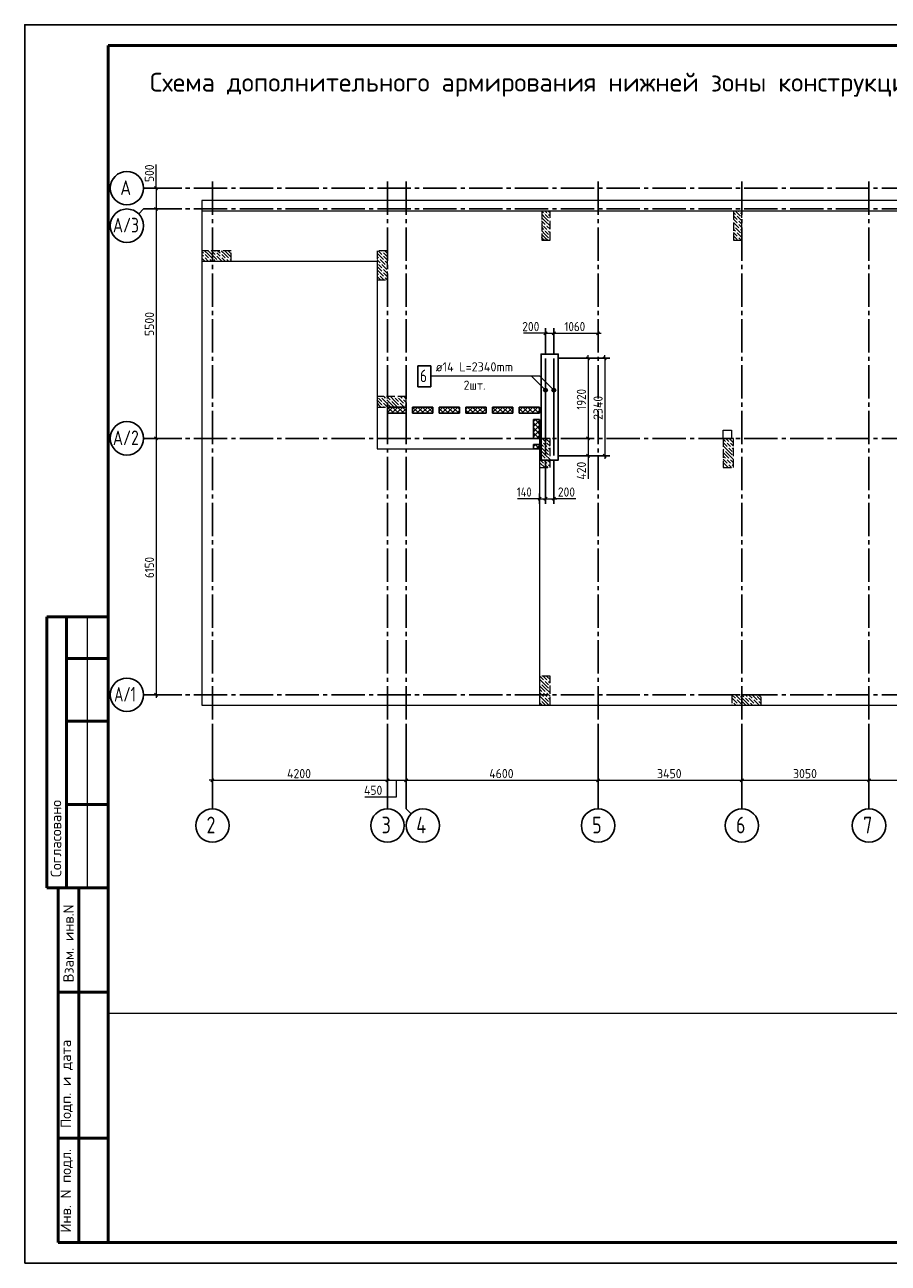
# Model space of a CAD drawing. Header units: millimetres. Extents: x 0 to 42000, y 0 to 29700.
# Tile 1 of 3: x 0 to 20711, y 0 to 29700. Entities that reach past the tile are written whole.
import ezdxf

# ---------------------------------------------------------------- set-up
doc = ezdxf.new("R2010")
doc.units = ezdxf.units.MM
doc.linetypes.add('______2', pattern=[270, 200, -70])
doc.linetypes.add('______5', pattern=[1100, 800, -100, 100, -100])
for name, color, linetype, lineweight in [('Standard', 7, 'Continuous', 25), ('ЖБ Перекрытие верхний уровень', 7, 'Continuous', 18), ('Общий01', 7, 'Continuous', 13), ('Позиционная метка номер позиции', 7, 'Continuous', 13), ('Размерная линия_ общее', 7, 'Continuous', 13), ('Текст_ общее', 7, 'Continuous', 25)]:
    doc.layers.add(name, color=color, linetype=linetype, lineweight=lineweight)
doc.layers.add('ЖБ Пилон', color=7, linetype='______2', lineweight=13, true_color=0xa0a0a0)
doc.layers.add('Оси', color=7, linetype='______5', lineweight=13, true_color=0x656565)
doc.layers.add('Утеплитель перекрытие', color=7, linetype='Continuous', true_color=0xa0a0a0)
doc.styles.add('ISOCPEUR', font='txt')

msp = doc.modelspace()

# ---------------------------------------------------------------- hatches: boundary and pattern name
at = {"layer": 'ЖБ Пилон', "linetype": 'Continuous', "lineweight": 18, "transparency": 33554687}
for points in [[(12460, 25169), (12466, 25175), (12473, 25169), (12466, 25162)], [(12540, 25169), (12546, 25175), (12553, 25169), (12546, 25162)], [(12580, 25049), (12586, 25055), (12593, 25049), (12586, 25042)], [(12580, 24969), (12586, 24975), (12593, 24969), (12586, 24962)], [(17060, 25129), (17066, 25135), (17073, 25129), (17066, 25122)], [(17100, 25009), (17106, 25015), (17113, 25009), (17106, 25002)], [(17140, 25209), (17146, 25215), (17153, 25209), (17146, 25202)], [(17180, 25089), (17186, 25095), (17193, 25089), (17186, 25082)], [(12420, 24889), (12426, 24895), (12433, 24889), (12426, 24882)], [(12460, 24769), (12466, 24775), (12473, 24769), (12466, 24762)], [(12500, 24889), (12506, 24895), (12513, 24889), (12506, 24882)], [(12540, 24769), (12546, 24775), (12553, 24769), (12546, 24762)], [(12580, 24649), (12586, 24655), (12593, 24649), (12586, 24642)], [(17020, 24849), (17026, 24855), (17033, 24849), (17026, 24842)], [(17060, 24729), (17066, 24735), (17073, 24729), (17066, 24722)], [(17100, 24929), (17106, 24935), (17113, 24929), (17106, 24922)], [(17140, 24809), (17146, 24815), (17153, 24809), (17146, 24802)], [(17180, 24689), (17186, 24695), (17193, 24689), (17186, 24682)], [(12580, 24569), (12586, 24575), (12593, 24569), (12586, 24562)], [(17100, 24609), (17106, 24615), (17113, 24609), (17106, 24602)], [(17103, 24532), (17106, 24535), (17110, 24532)], [(4300, 24209), (4306, 24215), (4313, 24209), (4306, 24202)], [(4300, 24129), (4306, 24135), (4313, 24129), (4306, 24122)], [(4420, 24089), (4426, 24095), (4433, 24089), (4426, 24082)], [(4500, 24089), (4506, 24095), (4513, 24089), (4506, 24082)], [(4580, 24249), (4586, 24255), (4593, 24249), (4586, 24242)], [(4580, 24169), (4586, 24175), (4593, 24169), (4586, 24162)], [(4700, 24209), (4706, 24215), (4713, 24209), (4706, 24202)], [(4700, 24129), (4706, 24135), (4713, 24129), (4706, 24122)], [(4820, 24089), (4826, 24095), (4833, 24089), (4826, 24082)], [(4900, 24089), (4906, 24095), (4913, 24089), (4906, 24082)], [(8500, 24089), (8506, 24095), (8513, 24089), (8506, 24082)], [(8580, 24249), (8586, 24255), (8593, 24249), (8586, 24242)], [(8580, 24169), (8586, 24175), (8593, 24169), (8586, 24162)], [(4620, 24049), (4626, 24055), (4633, 24049), (4626, 24042)], [(8460, 23969), (8466, 23975), (8473, 23969), (8466, 23962)], [(8540, 23969), (8546, 23975), (8553, 23969), (8546, 23962)], [(8580, 23849), (8586, 23855), (8593, 23849), (8586, 23842)], [(8580, 23769), (8586, 23775), (8593, 23769), (8586, 23762)], [(8620, 24049), (8626, 24055), (8633, 24049), (8626, 24042)], [(8660, 23929), (8666, 23935), (8673, 23929), (8666, 23922)], [(8500, 23689), (8506, 23695), (8513, 23689), (8506, 23682)], [(8620, 23649), (8626, 23655), (8633, 23649), (8626, 23642)], [(8460, 20769), (8466, 20775), (8473, 20769), (8466, 20762)], [(8540, 20769), (8546, 20775), (8553, 20769), (8546, 20762)], [(8580, 20649), (8586, 20655), (8593, 20649), (8586, 20642)], [(8580, 20569), (8586, 20575), (8593, 20569), (8586, 20562)], [(8660, 20729), (8666, 20735), (8673, 20729), (8666, 20722)], [(8700, 20609), (8706, 20615), (8713, 20609), (8706, 20602)], [(8703, 20532), (8706, 20535), (8710, 20532)], [(8780, 20689), (8786, 20695), (8793, 20689), (8786, 20682)], [(8860, 20769), (8866, 20775), (8873, 20769), (8866, 20762)], [(8940, 20769), (8946, 20775), (8953, 20769), (8946, 20762)], [(8980, 20649), (8986, 20655), (8993, 20649), (8986, 20642)], [(8980, 20569), (8986, 20575), (8993, 20569), (8986, 20562)], [(9060, 20729), (9066, 20735), (9073, 20729), (9066, 20722)], [(9100, 20609), (9106, 20615), (9113, 20609), (9106, 20602)], [(9103, 20532), (9106, 20535), (9110, 20532)], [(12350, 19612), (12353, 19609), (12350, 19606)], [(12420, 19689), (12426, 19695), (12433, 19689), (12426, 19682)], [(12500, 19689), (12506, 19695), (12513, 19689), (12506, 19682)], [(12580, 19769), (12586, 19775), (12593, 19769), (12586, 19762)], [(16750, 19612), (16753, 19609), (16750, 19606)], [(16820, 19689), (16826, 19695), (16833, 19689), (16826, 19682)], [(16900, 19689), (16906, 19695), (16913, 19689), (16906, 19682)], [(16980, 19769), (16986, 19775), (16993, 19769), (16986, 19762)], [(12380, 19489), (12386, 19495), (12393, 19489), (12386, 19482)], [(12460, 19569), (12466, 19575), (12473, 19569), (12466, 19562)], [(12540, 19569), (12546, 19575), (12553, 19569), (12546, 19562)], [(12580, 19449), (12586, 19455), (12593, 19449), (12586, 19442)], [(12580, 19369), (12586, 19375), (12593, 19369), (12586, 19362)], [(16780, 19489), (16786, 19495), (16793, 19489), (16786, 19482)], [(16860, 19569), (16866, 19575), (16873, 19569), (16866, 19562)], [(16940, 19569), (16946, 19575), (16953, 19569), (16946, 19562)], [(16980, 19449), (16986, 19455), (16993, 19449), (16986, 19442)], [(16980, 19369), (16986, 19375), (16993, 19369), (16986, 19362)], [(12350, 19212), (12353, 19209), (12350, 19206)], [(12380, 19089), (12386, 19095), (12393, 19089), (12386, 19082)], [(12420, 19289), (12426, 19295), (12433, 19289), (12426, 19282)], [(12460, 19169), (12466, 19175), (12473, 19169), (12466, 19162)], [(12500, 19289), (12506, 19295), (12513, 19289), (12506, 19282)], [(12540, 19169), (12546, 19175), (12553, 19169), (12546, 19162)], [(16750, 19212), (16753, 19209), (16750, 19206)], [(16780, 19089), (16786, 19095), (16793, 19089), (16786, 19082)], [(16820, 19289), (16826, 19295), (16833, 19289), (16826, 19282)], [(16860, 19169), (16866, 19175), (16873, 19169), (16866, 19162)], [(16900, 19289), (16906, 19295), (16913, 19289), (16906, 19282)], [(16940, 19169), (16946, 19175), (16953, 19169), (16946, 19162)], [(12350, 14012), (12353, 14009), (12350, 14006)], [(12460, 13969), (12466, 13975), (12473, 13969), (12466, 13962)], [(12540, 13969), (12546, 13975), (12553, 13969), (12546, 13962)], [(12380, 13889), (12386, 13895), (12393, 13889), (12386, 13882)], [(12420, 13689), (12426, 13695), (12433, 13689), (12426, 13682)], [(12500, 13689), (12506, 13695), (12513, 13689), (12506, 13682)], [(12580, 13849), (12586, 13855), (12593, 13849), (12586, 13842)], [(12580, 13769), (12586, 13775), (12593, 13769), (12586, 13762)], [(12350, 13612), (12353, 13609), (12350, 13606)], [(12380, 13489), (12386, 13495), (12393, 13489), (12386, 13482)], [(12460, 13569), (12466, 13575), (12473, 13569), (12466, 13562)], [(12540, 13569), (12546, 13575), (12553, 13569), (12546, 13562)], [(12580, 13449), (12586, 13455), (12593, 13449), (12586, 13442)], [(16980, 13449), (16986, 13455), (16993, 13449), (16986, 13442)], [(17060, 13529), (17066, 13535), (17073, 13529), (17066, 13522)], [(17100, 13409), (17106, 13415), (17113, 13409), (17106, 13402)], [(17140, 13609), (17146, 13615), (17153, 13609), (17146, 13602)], [(17180, 13489), (17186, 13495), (17193, 13489), (17186, 13482)], [(17260, 13569), (17266, 13575), (17273, 13569), (17266, 13562)], [(17340, 13569), (17346, 13575), (17353, 13569), (17346, 13562)], [(17380, 13449), (17386, 13455), (17393, 13449), (17386, 13442)], [(17460, 13529), (17466, 13535), (17473, 13529), (17466, 13522)], [(17500, 13409), (17506, 13415), (17513, 13409), (17506, 13402)], [(17540, 13609), (17546, 13615), (17553, 13609), (17546, 13602)], [(17580, 13489), (17586, 13495), (17593, 13489), (17586, 13482)]]:
    msp.add_hatch(color=7, dxfattribs=at).paths.add_polyline_path(points, flags=16)
at = {"layer": 'Позиционная метка номер позиции', "linetype": 'Continuous', "lineweight": 13, "transparency": 33554687}
for points in [[(12458, 20904), (12501, 20979), (12447, 20925)], [(12447, 20925), (12501, 20979), (12478, 20979)], [(12447, 20925), (12478, 20979), (12447, 20948)], [(12447, 20948), (12478, 20979), (12458, 20968)], [(12458, 20904), (12522, 20968), (12501, 20979)], [(12478, 20893), (12522, 20968), (12458, 20904)], [(12478, 20893), (12533, 20948), (12522, 20968)], [(12501, 20893), (12533, 20948), (12478, 20893)], [(12501, 20893), (12533, 20925), (12533, 20948)], [(12533, 20925), (12501, 20893), (12522, 20904)], [(12658, 20904), (12701, 20979), (12647, 20925)], [(12647, 20925), (12701, 20979), (12678, 20979)], [(12647, 20925), (12678, 20979), (12647, 20948)], [(12647, 20948), (12678, 20979), (12658, 20968)], [(12658, 20904), (12722, 20968), (12701, 20979)], [(12678, 20893), (12722, 20968), (12658, 20904)], [(12678, 20893), (12733, 20948), (12722, 20968)], [(12701, 20893), (12733, 20948), (12678, 20893)], [(12701, 20893), (12733, 20925), (12733, 20948)], [(12733, 20925), (12701, 20893), (12722, 20904)]]:
    msp.add_hatch(color=7, dxfattribs=at).paths.add_polyline_path(points)

# ---------------------------------------------------------------- linework, layer by layer
at = {"color": 7, "linetype": 'Continuous', "lineweight": 25, "transparency": 33554687}
for p, q in [((12490, 21695), (12490, 19369)), ((12690, 21695), (12690, 19369))]:
    msp.add_line(p, q, dxfattribs=at)
msp.add_lwpolyline([(9429, 21019), (9739, 21019), (9739, 21519), (9429, 21519), (9429, 21019)], dxfattribs=at)
at = {"layer": 'Standard', "color": 7, "linetype": 'Continuous', "lineweight": 25, "transparency": 33554687}
msp.add_line((2000, 29200), (2000, 1058), dxfattribs=at)
at = {"layer": 'Standard', "color": 7, "linetype": 'Continuous', "lineweight": 50, "transparency": 33554687}
for p, q in [((6, 15500), (0, 15500)), ((2000, 15500), (527, 15500)), ((527, 15500), (527, 9000)), ((527, 15500), (527, 9000)), ((1000, 15500), (1000, 9000)), ((2000, 14500), (1000, 14500)), ((2000, 13000), (1000, 13000)), ((2000, 11000), (1000, 11000)), ((0, 9000), (6, 9000)), ((527, 9000), (2000, 9000)), ((800, 500), (800, 9000)), ((800, 500), (800, 9000)), ((1300, 500), (1300, 9000)), ((800, 6500), (2000, 6500)), ((800, 3000), (2000, 3000)), ((2000, 500), (800, 500))]:
    msp.add_line(p, q, dxfattribs=at)
at = {"layer": 'Standard', "color": 7, "linetype": 'Continuous', "lineweight": 13, "transparency": 33554687}
msp.add_line((1500, 15500), (1500, 9000), dxfattribs=at)
at = {"layer": 'Standard', "color": 7, "linetype": 'Continuous', "lineweight": 25, "transparency": 33554687}
msp.add_lwpolyline([(0, 0), (42000, 0), (42000, 29700), (0, 29700), (0, 0)], close=True, dxfattribs=at)
at = {"layer": 'Standard', "color": 7, "linetype": 'Continuous', "lineweight": 50, "transparency": 33554687}
msp.add_lwpolyline([(2000, 29200), (41500, 29200), (41500, 500), (2000, 500), (2000, 29200)], close=True, dxfattribs=at)
at = {"layer": 'Standard', "color": 7, "linetype": 'Continuous', "lineweight": 13, "transparency": 33554687}
msp.add_lwpolyline([(41500, 29200), (2000, 29200), (2000, 6000), (41500, 6000), (41500, 29200)], dxfattribs=at)
at = {"layer": 'Standard', "color": 2, "linetype": 'Continuous', "lineweight": 13, "transparency": 33554687}
for points in [[(4250, 13382), (41050, 13382), (41050, 25482), (4250, 25482), (4250, 13382)], [(4250, 13382), (41050, 13382), (41050, 25232), (4250, 25232), (4250, 13382)]]:
    msp.add_lwpolyline(points, dxfattribs=at)
at = {"layer": 'Standard', "color": 254, "linetype": 'Continuous', "lineweight": 25, "true_color": 0xc4c4ff, "transparency": 33554687}
msp.add_lwpolyline([(12383, 19262), (12797, 19262), (12797, 21802), (12383, 21802), (12383, 19262)], dxfattribs=at)
at = {"layer": 'ЖБ Перекрытие верхний уровень', "color": 7, "linetype": 'Continuous', "lineweight": 18, "transparency": 33554687}
for p, q in [((41050, 25482), (4250, 25482)), ((4250, 25482), (4250, 24032)), ((4250, 24032), (8450, 24032)), ((8450, 24032), (8450, 19532)), ((8700, 20382), (8700, 20532)), ((8700, 20532), (9150, 20532)), ((9150, 20532), (9150, 20382)), ((9300, 20532), (9790, 20532)), ((9300, 20382), (9300, 20532)), ((9790, 20532), (9790, 20382)), ((9940, 20382), (9940, 20532)), ((9940, 20532), (10430, 20532)), ((10430, 20532), (10430, 20382)), ((10580, 20532), (11070, 20532)), ((10580, 20382), (10580, 20532)), ((11070, 20532), (11070, 20382)), ((11220, 20382), (11220, 20532)), ((11220, 20532), (11710, 20532)), ((11710, 20532), (11710, 20382)), ((11860, 20532), (12350, 20532)), ((11860, 20382), (11860, 20532)), ((12350, 20532), (12350, 20382)), ((9150, 20382), (8700, 20382)), ((9790, 20382), (9300, 20382)), ((10430, 20382), (9940, 20382)), ((11070, 20382), (10580, 20382)), ((11710, 20382), (11220, 20382)), ((12350, 20382), (11860, 20382)), ((12200, 20232), (12350, 20232)), ((12200, 19782), (12200, 20232)), ((12350, 20232), (12350, 19782)), ((16750, 19982), (16950, 19982)), ((16750, 19782), (16750, 19982)), ((16950, 19982), (16950, 19782)), ((12350, 19782), (12200, 19782)), ((12200, 19532), (12200, 19632)), ((12200, 19632), (12350, 19632)), ((12350, 19632), (12350, 19532)), ((16950, 19782), (16750, 19782)), ((8450, 19532), (12200, 19532)), ((12350, 19532), (12350, 13382)), ((12350, 13382), (37450, 13382))]:
    msp.add_line(p, q, dxfattribs=at)
at = {"layer": 'ЖБ Пилон', "color": 253, "linetype": '______2', "lineweight": 13, "true_color": 0xa0a0a0, "transparency": 33554687}
for p, q in [((12600, 25232), (12400, 25232)), ((12400, 25232), (12400, 24532)), ((12600, 24532), (12600, 25232)), ((17200, 25232), (17000, 25232)), ((17000, 25232), (17000, 24532)), ((17200, 24532), (17200, 25232)), ((12400, 24532), (12600, 24532)), ((17000, 24532), (17200, 24532)), ((4250, 24282), (4250, 24032)), ((4950, 24282), (4250, 24282)), ((4950, 24032), (4950, 24282)), ((8700, 24282), (8450, 24282)), ((8450, 24282), (8450, 23582)), ((8700, 23582), (8700, 24282)), ((4250, 24032), (4950, 24032)), ((8450, 23582), (8700, 23582)), ((8450, 20782), (8450, 20532)), ((9150, 20782), (8450, 20782)), ((8450, 20532), (9150, 20532)), ((9150, 20532), (9150, 20782)), ((12600, 19782), (12350, 19782)), ((12350, 19782), (12350, 19082)), ((12600, 19082), (12600, 19782)), ((17000, 19782), (16750, 19782)), ((16750, 19782), (16750, 19082)), ((17000, 19082), (17000, 19782)), ((12350, 19082), (12600, 19082)), ((16750, 19082), (17000, 19082)), ((12600, 14082), (12350, 14082)), ((12350, 14082), (12350, 13382)), ((12600, 13382), (12600, 14082)), ((12350, 13382), (12600, 13382)), ((16960, 13632), (16960, 13382)), ((17660, 13632), (16960, 13632)), ((16960, 13382), (17660, 13382)), ((17660, 13382), (17660, 13632))]:
    msp.add_line(p, q, dxfattribs=at)
at = {"layer": 'ЖБ Пилон', "color": 9, "linetype": 'Continuous', "lineweight": 18, "true_color": 0xc7c7c7, "transparency": 33554687}
for p, q in [((12486, 25069), (12400, 25155)), ((12406, 24989), (12400, 24995)), ((12403, 25232), (12446, 25189)), ((12406, 25069), (12486, 24989)), ((12406, 24989), (12486, 24909)), ((12486, 25229), (12483, 25232)), ((12526, 25189), (12486, 25229)), ((12486, 25149), (12566, 25069)), ((12486, 25069), (12566, 24989)), ((12486, 24989), (12600, 24875)), ((12563, 25232), (12600, 25195)), ((12566, 25149), (12600, 25115)), ((17000, 25195), (17046, 25149)), ((17000, 25115), (17086, 25029)), ((17046, 24989), (17006, 25029)), ((17006, 24949), (17126, 24829)), ((17046, 25229), (17166, 25109)), ((17086, 24949), (17046, 24989)), ((17200, 24995), (17086, 25109)), ((17123, 25232), (17126, 25229)), ((17126, 24989), (17200, 24915)), ((17200, 25155), (17166, 25189)), ((12400, 24915), (12406, 24909)), ((12400, 24835), (12446, 24789)), ((12486, 24669), (12400, 24755)), ((12406, 24669), (12486, 24589)), ((12486, 24829), (12446, 24869)), ((12526, 24789), (12486, 24829)), ((12486, 24749), (12566, 24669)), ((12486, 24669), (12566, 24589)), ((12526, 24869), (12600, 24795)), ((12566, 24749), (12600, 24715)), ((17000, 24875), (17006, 24869)), ((17000, 24795), (17046, 24749)), ((17000, 24715), (17086, 24629)), ((17046, 24829), (17166, 24709)), ((17200, 24595), (17086, 24709)), ((17126, 24909), (17200, 24835)), ((17200, 24755), (17166, 24789)), ((12406, 24589), (12400, 24595)), ((12406, 24589), (12463, 24532)), ((12486, 24589), (12543, 24532)), ((17046, 24589), (17006, 24629)), ((17006, 24549), (17023, 24532)), ((17086, 24549), (17046, 24589)), ((17126, 24589), (17183, 24532)), ((4250, 24265), (4286, 24229)), ((4286, 24149), (4250, 24185)), ((4250, 24105), (4323, 24032)), ((4406, 24189), (4313, 24282)), ((4326, 24189), (4406, 24109)), ((4326, 24109), (4403, 24032)), ((4406, 24269), (4486, 24189)), ((4406, 24189), (4486, 24109)), ((4483, 24032), (4446, 24069)), ((4486, 24269), (4473, 24282)), ((4486, 24269), (4566, 24189)), ((4486, 24189), (4606, 24069)), ((4526, 24069), (4563, 24032)), ((4553, 24282), (4566, 24269)), ((4646, 24189), (4606, 24229)), ((4606, 24149), (4723, 24032)), ((4633, 24282), (4686, 24229)), ((4686, 24149), (4646, 24189)), ((4806, 24189), (4713, 24282)), ((4726, 24189), (4806, 24109)), ((4726, 24109), (4803, 24032)), ((4806, 24269), (4886, 24189)), ((4806, 24189), (4886, 24109)), ((4883, 24032), (4846, 24069)), ((4886, 24269), (4873, 24282)), ((4886, 24269), (4950, 24205)), ((4886, 24189), (4950, 24125)), ((4926, 24069), (4950, 24045)), ((8450, 24225), (8486, 24189)), ((8450, 24145), (8486, 24109)), ((8486, 24029), (8450, 24065)), ((8486, 24269), (8473, 24282)), ((8486, 24269), (8566, 24189)), ((8486, 24189), (8606, 24069)), ((8526, 24069), (8646, 23949)), ((8553, 24282), (8566, 24269)), ((8646, 24189), (8606, 24229)), ((8606, 24149), (8700, 24055)), ((8633, 24282), (8686, 24229)), ((8686, 24149), (8646, 24189)), ((8486, 23869), (8450, 23905)), ((8450, 23825), (8486, 23789)), ((8526, 23989), (8486, 24029)), ((8486, 23949), (8566, 23869)), ((8486, 23869), (8566, 23789)), ((8486, 23789), (8606, 23669)), ((8566, 23949), (8686, 23829)), ((8646, 23789), (8606, 23829)), ((8646, 24029), (8700, 23975)), ((8686, 23749), (8646, 23789)), ((8700, 23895), (8686, 23909)), ((8450, 23745), (8486, 23709)), ((8486, 23629), (8450, 23665)), ((8526, 23589), (8486, 23629)), ((8526, 23669), (8613, 23582)), ((8606, 23749), (8700, 23655)), ((8646, 23629), (8693, 23582)), ((8486, 20669), (8450, 20705)), ((8450, 20625), (8486, 20589)), ((8450, 20545), (8463, 20532)), ((8486, 20749), (8566, 20669)), ((8486, 20669), (8566, 20589)), ((8486, 20589), (8543, 20532)), ((8566, 20749), (8686, 20629)), ((8646, 20589), (8606, 20629)), ((8606, 20549), (8623, 20532)), ((8613, 20782), (8646, 20749)), ((8686, 20549), (8646, 20589)), ((8806, 20589), (8686, 20709)), ((8693, 20782), (8766, 20709)), ((8726, 20589), (8783, 20532)), ((8886, 20669), (8773, 20782)), ((8806, 20669), (8886, 20589)), ((8806, 20589), (8863, 20532)), ((8886, 20749), (8966, 20669)), ((8886, 20669), (8966, 20589)), ((8886, 20589), (8943, 20532)), ((8966, 20749), (9086, 20629)), ((9046, 20589), (9006, 20629)), ((9006, 20549), (9023, 20532)), ((9013, 20782), (9046, 20749)), ((9086, 20549), (9046, 20589)), ((9150, 20645), (9086, 20709)), ((9093, 20782), (9150, 20725)), ((9126, 20589), (9150, 20565)), ((12350, 19765), (12406, 19709)), ((12350, 19685), (12446, 19589)), ((12413, 19782), (12486, 19709)), ((12486, 19629), (12446, 19669)), ((12526, 19589), (12486, 19629)), ((12493, 19782), (12600, 19675)), ((12526, 19669), (12600, 19595)), ((16750, 19765), (16806, 19709)), ((16750, 19685), (16846, 19589)), ((16813, 19782), (16886, 19709)), ((16886, 19629), (16846, 19669)), ((16926, 19589), (16886, 19629)), ((16893, 19782), (17000, 19675)), ((16926, 19669), (17000, 19595)), ((12350, 19525), (12366, 19509)), ((12406, 19389), (12350, 19445)), ((12350, 19365), (12406, 19309)), ((12486, 19469), (12366, 19589)), ((12406, 19469), (12486, 19389)), ((12406, 19389), (12486, 19309)), ((12486, 19549), (12566, 19469)), ((12486, 19469), (12566, 19389)), ((12486, 19389), (12600, 19275)), ((12566, 19549), (12600, 19515)), ((16750, 19525), (16766, 19509)), ((16806, 19389), (16750, 19445)), ((16750, 19365), (16806, 19309)), ((16886, 19469), (16766, 19589)), ((16806, 19469), (16886, 19389)), ((16806, 19389), (16886, 19309)), ((16886, 19549), (16966, 19469)), ((16886, 19469), (16966, 19389)), ((16886, 19389), (17000, 19275)), ((16966, 19549), (17000, 19515)), ((12350, 19285), (12446, 19189)), ((12350, 19125), (12366, 19109)), ((12473, 19082), (12366, 19189)), ((12486, 19229), (12446, 19269)), ((12526, 19189), (12486, 19229)), ((12486, 19149), (12553, 19082)), ((12526, 19269), (12600, 19195)), ((12566, 19149), (12600, 19115)), ((16750, 19285), (16846, 19189)), ((16750, 19125), (16766, 19109)), ((16873, 19082), (16766, 19189)), ((16886, 19229), (16846, 19269)), ((16926, 19189), (16886, 19229)), ((16886, 19149), (16953, 19082)), ((16926, 19269), (17000, 19195)), ((16966, 19149), (17000, 19115)), ((12353, 14082), (12446, 13989)), ((12486, 13869), (12366, 13989)), ((12486, 14029), (12446, 14069)), ((12526, 13989), (12486, 14029)), ((12526, 14069), (12600, 13995)), ((12593, 14082), (12600, 14075)), ((12350, 13925), (12366, 13909)), ((12406, 13789), (12350, 13845)), ((12350, 13765), (12406, 13709)), ((12350, 13685), (12446, 13589)), ((12406, 13869), (12486, 13789)), ((12406, 13789), (12486, 13709)), ((12486, 13629), (12446, 13669)), ((12486, 13949), (12566, 13869)), ((12486, 13869), (12566, 13789)), ((12486, 13789), (12600, 13675)), ((12526, 13669), (12600, 13595)), ((12566, 13949), (12600, 13915)), ((12350, 13525), (12366, 13509)), ((12406, 13389), (12350, 13445)), ((12486, 13469), (12366, 13589)), ((12406, 13469), (12486, 13389)), ((12406, 13389), (12413, 13382)), ((12526, 13589), (12486, 13629)), ((12486, 13549), (12566, 13469)), ((12486, 13469), (12566, 13389)), ((12486, 13389), (12493, 13382)), ((12566, 13549), (12600, 13515)), ((16960, 13475), (16966, 13469)), ((16960, 13395), (16966, 13389)), ((16963, 13632), (17046, 13549)), ((16966, 13549), (17086, 13429)), ((17046, 13389), (17006, 13429)), ((17046, 13629), (17166, 13509)), ((17053, 13382), (17046, 13389)), ((17206, 13389), (17086, 13509)), ((17123, 13632), (17126, 13629)), ((17126, 13389), (17133, 13382)), ((17286, 13469), (17166, 13589)), ((17203, 13632), (17246, 13589)), ((17206, 13469), (17286, 13389)), ((17206, 13389), (17213, 13382)), ((17286, 13629), (17283, 13632)), ((17326, 13589), (17286, 13629)), ((17286, 13549), (17366, 13469)), ((17286, 13469), (17366, 13389)), ((17286, 13389), (17293, 13382)), ((17363, 13632), (17446, 13549)), ((17366, 13549), (17486, 13429)), ((17446, 13389), (17406, 13429)), ((17446, 13629), (17566, 13509)), ((17453, 13382), (17446, 13389)), ((17606, 13389), (17486, 13509)), ((17523, 13632), (17526, 13629)), ((17526, 13389), (17533, 13382)), ((17660, 13495), (17566, 13589)), ((17603, 13632), (17646, 13589)), ((17606, 13469), (17660, 13415)), ((17606, 13389), (17613, 13382))]:
    msp.add_line(p, q, dxfattribs=at)
at = {"layer": 'Общий01', "color": 251, "linetype": 'Continuous', "lineweight": 13, "true_color": 0x656565, "transparency": 33554687}
for p, q in [((12490, 22302), (11960, 22302)), ((13511, 19362), (13511, 18812)), ((12350, 18334), (11820, 18334)), ((13220, 18334), (12690, 18334))]:
    msp.add_line(p, q, dxfattribs=at)
at = {"layer": 'Оси', "color": 7, "linetype": 'Continuous', "lineweight": 13, "transparency": 33554687}
msp.add_line((3150, 25782), (3150, 26352), dxfattribs=at)
at = {"layer": 'Оси', "color": 8, "linetype": '______5', "lineweight": -3, "transparency": 33554687}
for p, q in [((4500, 25939), (4500, 12896)), ((8700, 25939), (8700, 12896)), ((9150, 25939), (9150, 12896)), ((13750, 25939), (13750, 12896)), ((17200, 25939), (17200, 12896)), ((20250, 25939), (20250, 12896)), ((41157, 25782), (3764, 25782)), ((41157, 25282), (3764, 25282)), ((41157, 19782), (3764, 19782)), ((41157, 13632), (3764, 13632))]:
    msp.add_line(p, q, dxfattribs=at)
at = {"layer": 'Оси', "color": 7, "linetype": 'Continuous', "lineweight": 25, "transparency": 33554687}
for p, q in [((3764, 25782), (2850, 25782)), ((2733, 25164), (2850, 25282)), ((3764, 25282), (2850, 25282)), ((3764, 19782), (2850, 19782)), ((3764, 13632), (2850, 13632)), ((4500, 12896), (4500, 10896)), ((8700, 12896), (8700, 10896)), ((13750, 12896), (13750, 10896)), ((17200, 12896), (17200, 10896)), ((20250, 12896), (20250, 10896))]:
    msp.add_line(p, q, dxfattribs=at)
msp.add_lwpolyline([(9150, 12896), (9150, 10896), (9267, 10778)], dxfattribs=at)
at = {"layer": 'Оси', "color": 7, "linetype": 'Continuous', "lineweight": 13, "transparency": 33554687}
msp.add_lwpolyline([(8154, 11182), (8914, 11182), (8914, 11582)], dxfattribs=at)
at = {"layer": 'Оси', "color": 7, "linetype": 'Continuous', "lineweight": 25, "transparency": 33554687}
for centre in [(2450, 25782), (2450, 24882), (2450, 19782), (2450, 13632), (4500, 10496), (8700, 10496), (9550, 10496), (13750, 10496), (17200, 10496), (20250, 10496)]:
    msp.add_circle(centre, 400, dxfattribs=at)
at = {"layer": 'Позиционная метка номер позиции', "color": 7, "linetype": 'Continuous', "lineweight": 13, "transparency": 33554687}
for p, q in [((12458, 20968), (12458, 20968)), ((12458, 20904), (12458, 20904)), ((12522, 20968), (12522, 20968)), ((12522, 20904), (12522, 20904)), ((12658, 20968), (12658, 20968)), ((12658, 20904), (12658, 20904)), ((12722, 20968), (12722, 20968)), ((12722, 20904), (12722, 20904))]:
    msp.add_line(p, q, dxfattribs=at)
for points in [[(12490, 20936), (12157, 21270), (9739, 21270)], [(12690, 20936), (12357, 21270), (9842, 21270)]]:
    msp.add_lwpolyline(points, dxfattribs=at)
for centre in [(12490, 20936), (12690, 20936)]:
    msp.add_circle(centre, 45, dxfattribs=at)
at = {"layer": 'Размерная линия_ общее', "color": 7, "linetype": 'Continuous', "lineweight": 13, "transparency": 33554687}
for p, q in [((3150, 25782), (3150, 25857)), ((3150, 25782), (3150, 25282)), ((3150, 25282), (3150, 19782)), ((3150, 19782), (3150, 13632)), ((3150, 13632), (3150, 13557)), ((4500, 11582), (4425, 11582)), ((8700, 11582), (9150, 11582)), ((9150, 11582), (13750, 11582)), ((13750, 11582), (17200, 11582)), ((17200, 11582), (20250, 11582)), ((20250, 11582), (21800, 11582))]:
    msp.add_line(p, q, dxfattribs=at)
at = {"layer": 'Размерная линия_ общее', "color": 253, "linetype": 'Continuous', "lineweight": -3, "true_color": 0xa0a0a0, "transparency": 33554687}
for p, q in [((3150, 25782), (3025, 25782)), ((3150, 25782), (3275, 25782)), ((3150, 25282), (3025, 25282)), ((3150, 25282), (3275, 25282)), ((3150, 19782), (3025, 19782)), ((3150, 19782), (3275, 19782)), ((3150, 13632), (3025, 13632)), ((3150, 13632), (3050, 13632)), ((3150, 13632), (3275, 13632)), ((4500, 11582), (4500, 11707)), ((8700, 11582), (8700, 11707)), ((9150, 11582), (9150, 11707)), ((13750, 11582), (13750, 11707)), ((17200, 11582), (17200, 11707)), ((20250, 11582), (20250, 11707)), ((4500, 11582), (4500, 11457)), ((4500, 11582), (4500, 11096)), ((8700, 11582), (8700, 11457)), ((8700, 11582), (8700, 11096)), ((9150, 11582), (9150, 11457)), ((9150, 11582), (9150, 11096)), ((13750, 11582), (13750, 11457)), ((13750, 11582), (13750, 11096)), ((17200, 11582), (17200, 11457)), ((17200, 11582), (17200, 11096)), ((20250, 11582), (20250, 11457)), ((20250, 11582), (20250, 11096))]:
    msp.add_line(p, q, dxfattribs=at)
at = {"layer": 'Размерная линия_ общее', "color": 7, "linetype": 'Continuous', "lineweight": 25, "transparency": 33554687}
for p, q in [((3112, 25819), (3187, 25744)), ((3112, 25319), (3187, 25244)), ((3112, 19819), (3187, 19744)), ((3112, 13669), (3187, 13594)), ((4462, 11544), (4537, 11619)), ((8662, 11544), (8737, 11619)), ((9112, 11544), (9187, 11619)), ((13712, 11544), (13787, 11619)), ((17162, 11544), (17237, 11619)), ((20212, 11544), (20287, 11619))]:
    msp.add_line(p, q, dxfattribs=at)
at = {"layer": 'Размерная линия_ общее', "color": 251, "linetype": 'Continuous', "lineweight": 13, "true_color": 0x656565, "transparency": 33554687}
for p, q in [((12490, 22302), (12415, 22302)), ((12490, 22302), (12690, 22302)), ((12690, 22302), (13750, 22302)), ((13750, 22302), (13825, 22302)), ((13511, 21702), (13511, 21777)), ((13911, 21702), (13911, 21777)), ((13511, 19782), (13511, 19362)), ((13511, 19362), (13511, 19287)), ((13911, 19362), (13911, 19287)), ((12350, 18334), (12275, 18334)), ((12350, 18334), (12490, 18334)), ((12490, 18334), (12690, 18334)), ((12690, 18334), (12765, 18334))]:
    msp.add_line(p, q, dxfattribs=at)
at = {"layer": 'Размерная линия_ общее', "color": 251, "linetype": 'Continuous', "lineweight": 25, "true_color": 0x656565, "transparency": 33554687}
for p, q in [((12452, 22265), (12527, 22340)), ((12652, 22265), (12727, 22340)), ((13712, 22265), (13787, 22340)), ((13473, 21739), (13548, 21664)), ((13873, 21739), (13948, 21664)), ((13473, 19819), (13548, 19744)), ((13473, 19399), (13548, 19324)), ((13873, 19399), (13948, 19324)), ((12312, 18297), (12387, 18372)), ((12452, 18297), (12527, 18372)), ((12652, 18297), (12727, 18372))]:
    msp.add_line(p, q, dxfattribs=at)
at = {"layer": 'Размерная линия_ общее', "color": 251, "linetype": 'Continuous', "lineweight": -3, "true_color": 0x656565, "transparency": 33554687}
for p, q in [((12490, 22302), (12490, 22427)), ((12490, 22302), (12490, 22177)), ((12490, 22302), (12490, 21802)), ((12690, 22302), (12690, 22427)), ((12690, 22302), (12690, 22177)), ((12690, 22302), (12690, 21802)), ((13750, 22302), (13750, 22427)), ((13750, 22302), (13750, 22177)), ((13750, 22302), (13750, 22302)), ((13511, 21702), (12797, 21702)), ((13511, 21702), (13386, 21702)), ((13511, 21702), (13636, 21702)), ((13911, 21702), (13611, 21702)), ((13911, 21702), (13786, 21702)), ((13911, 21702), (14036, 21702)), ((13511, 19782), (13386, 19782)), ((13511, 19782), (13636, 19782)), ((13511, 19782), (13511, 19782)), ((13511, 19362), (13386, 19362)), ((13511, 19362), (13636, 19362)), ((13911, 19362), (13611, 19362)), ((13911, 19362), (13786, 19362)), ((13911, 19362), (14036, 19362)), ((12350, 18334), (12350, 18459)), ((12490, 18334), (12490, 18459)), ((12690, 18334), (12690, 18459)), ((12350, 18334), (12350, 18209)), ((12350, 18334), (12350, 18334)), ((12490, 18334), (12490, 18209)), ((12690, 18334), (12690, 18209))]:
    msp.add_line(p, q, dxfattribs=at)
at = {"layer": 'Размерная линия_ общее', "color": 253, "linetype": 'Continuous', "lineweight": -3, "true_color": 0xa0a0a0, "transparency": 33554687}
for points in [[(3150, 25782), (3133, 25782), (3133, 25782), (3133, 25782), (3133, 25782), (2948, 25782)], [(3150, 25282), (3133, 25282), (3133, 25282), (3133, 25282), (3133, 25282), (3050, 25282)], [(3150, 19782), (3133, 19782), (3133, 19782), (3050, 19782)]]:
    msp.add_lwpolyline(points, dxfattribs=at)
at = {"layer": 'Размерная линия_ общее', "color": 251, "linetype": 'Continuous', "lineweight": 13, "true_color": 0x656565, "transparency": 33554687}
for points in [[(13511, 21702), (13511, 20369), (13511, 20369), (13511, 19782)], [(13911, 21702), (13911, 20126), (13911, 20126), (13911, 19362)]]:
    msp.add_lwpolyline(points, dxfattribs=at)
at = {"layer": 'Размерная линия_ общее', "color": 251, "linetype": 'Continuous', "lineweight": -3, "true_color": 0x656565, "transparency": 33554687}
for points in [[(13511, 19362), (13494, 19362), (13494, 19362), (12797, 19362)], [(12490, 18334), (12490, 18351), (12490, 18351), (12490, 18614), (12490, 18614), (12490, 19262)], [(12690, 18334), (12690, 18351), (12690, 18351), (12690, 18687), (12690, 18687), (12690, 19262)]]:
    msp.add_lwpolyline(points, dxfattribs=at)
at = {"layer": 'Размерная линия_ общее', "color": 7, "linetype": 'Continuous', "lineweight": 13, "transparency": 33554687}
msp.add_lwpolyline([(4500, 11582), (6362, 11582), (6362, 11582), (8700, 11582)], dxfattribs=at)
at = {"layer": 'Утеплитель перекрытие', "color": 253, "linetype": 'Continuous', "lineweight": -3, "true_color": 0xa0a0a0, "transparency": 33554687}
for p, q in [((9150, 20532), (8700, 20532)), ((8700, 20532), (8700, 20382)), ((9150, 20382), (9150, 20532)), ((9790, 20532), (9300, 20532)), ((9300, 20532), (9300, 20382)), ((9790, 20382), (9790, 20532)), ((10430, 20532), (9940, 20532)), ((9940, 20532), (9940, 20382)), ((10430, 20382), (10430, 20532)), ((11070, 20532), (10580, 20532)), ((10580, 20532), (10580, 20382)), ((11070, 20382), (11070, 20532)), ((11710, 20532), (11220, 20532)), ((11220, 20532), (11220, 20382)), ((11710, 20382), (11710, 20532)), ((12350, 20532), (11860, 20532)), ((11860, 20532), (11860, 20382)), ((12350, 20382), (12350, 20532)), ((8700, 20382), (9150, 20382)), ((9300, 20382), (9790, 20382)), ((9940, 20382), (10430, 20382)), ((10580, 20382), (11070, 20382)), ((11220, 20382), (11710, 20382)), ((11860, 20382), (12350, 20382)), ((12200, 20232), (12200, 19782)), ((12350, 20232), (12200, 20232)), ((12350, 19782), (12350, 20232)), ((12200, 19782), (12350, 19782)), ((12350, 19632), (12200, 19632)), ((12200, 19632), (12200, 19532)), ((12350, 19532), (12350, 19632)), ((12200, 19532), (12350, 19532))]:
    msp.add_line(p, q, dxfattribs=at)
at = {"layer": 'Утеплитель перекрытие', "color": 252, "linetype": 'Continuous', "lineweight": 18, "true_color": 0x8f8f8f, "transparency": 33554687}
for p, q in [((8700, 20522), (8709, 20532)), ((8700, 20402), (8829, 20532)), ((8703, 20532), (8853, 20382)), ((8823, 20532), (8886, 20469)), ((8886, 20469), (8949, 20532)), ((8919, 20382), (9069, 20532)), ((8943, 20532), (9093, 20382)), ((9063, 20532), (9150, 20445)), ((9300, 20522), (9309, 20532)), ((9940, 20495), (10053, 20382)), ((10023, 20532), (10086, 20469)), ((10086, 20469), (10149, 20532)), ((10383, 20532), (10430, 20485)), ((10580, 20482), (10629, 20532)), ((11220, 20522), (11229, 20532)), ((11583, 20532), (11710, 20405)), ((11703, 20532), (11710, 20525)), ((11860, 20442), (11949, 20532)), ((8700, 20415), (8733, 20382)), ((8799, 20382), (8886, 20469)), ((8886, 20469), (8973, 20382)), ((9039, 20382), (9150, 20492)), ((9300, 20415), (9333, 20382)), ((9759, 20382), (9790, 20412)), ((10959, 20382), (11070, 20492)), ((11220, 20402), (11286, 20469)), ((11220, 20415), (11253, 20382)), ((11286, 20469), (11373, 20382)), ((12243, 19632), (12343, 19532)), ((12269, 19532), (12350, 19612)), ((12279, 19782), (12350, 19852))]:
    msp.add_line(p, q, dxfattribs=at)
for points in [[(9300, 20402), (9319, 20421), (9319, 20421), (9429, 20532)], [(9303, 20532), (9396, 20439), (9396, 20439), (9453, 20382)], [(9399, 20382), (9476, 20458), (9476, 20458), (9549, 20532)], [(9423, 20532), (9493, 20462), (9493, 20462), (9573, 20382)], [(9519, 20382), (9633, 20495), (9633, 20495), (9669, 20532)], [(9543, 20532), (9590, 20485), (9590, 20485), (9693, 20382)], [(9639, 20382), (9789, 20531), (9789, 20531), (9789, 20532)], [(9663, 20532), (9687, 20508), (9687, 20508), (9790, 20405)], [(9783, 20532), (9785, 20530), (9785, 20530), (9790, 20525)], [(9940, 20442), (9984, 20486), (9984, 20486), (10029, 20532)], [(10119, 20382), (10178, 20441), (10178, 20441), (10269, 20532)], [(10143, 20532), (10251, 20423), (10251, 20423), (10293, 20382)], [(10239, 20382), (10276, 20418), (10276, 20418), (10389, 20532)], [(10263, 20532), (10408, 20387), (10408, 20387), (10413, 20382)], [(10599, 20382), (10651, 20434), (10651, 20434), (10749, 20532)], [(10623, 20532), (10708, 20447), (10708, 20447), (10773, 20382)], [(10719, 20382), (10808, 20470), (10808, 20470), (10869, 20532)], [(10743, 20532), (10805, 20470), (10805, 20470), (10893, 20382)], [(10839, 20382), (10965, 20507), (10965, 20507), (10989, 20532)], [(10863, 20532), (10903, 20492), (10903, 20492), (11013, 20382)], [(10983, 20532), (11000, 20515), (11000, 20515), (11070, 20445)], [(11223, 20532), (11270, 20485), (11270, 20485), (11286, 20469)], [(11286, 20469), (11296, 20479), (11296, 20479), (11349, 20532)], [(11319, 20382), (11394, 20456), (11394, 20456), (11469, 20532)], [(11343, 20532), (11427, 20448), (11427, 20448), (11493, 20382)], [(11439, 20382), (11491, 20433), (11491, 20433), (11589, 20532)], [(11463, 20532), (11584, 20411), (11584, 20411), (11613, 20382)], [(11559, 20382), (11588, 20410), (11588, 20410), (11709, 20532)], [(11860, 20495), (11923, 20432), (11923, 20432), (11973, 20382)], [(11919, 20382), (11984, 20446), (11984, 20446), (12069, 20532)], [(11943, 20532), (12021, 20454), (12021, 20454), (12093, 20382)], [(12039, 20382), (12140, 20483), (12140, 20483), (12189, 20532)], [(12063, 20532), (12118, 20477), (12118, 20477), (12213, 20382)], [(12159, 20382), (12297, 20519), (12297, 20519), (12309, 20532)], [(12183, 20532), (12215, 20500), (12215, 20500), (12328, 20387), (12328, 20387), (12333, 20382)], [(12303, 20532), (12312, 20523), (12312, 20523), (12344, 20491), (12344, 20491), (12350, 20485)], [(9999, 20382), (10081, 20463), (10081, 20463), (10086, 20469)], [(10086, 20469), (10095, 20460), (10095, 20460), (10173, 20382)], [(10359, 20382), (10373, 20395), (10373, 20395), (10430, 20452)], [(10580, 20455), (10611, 20424), (10611, 20424), (10653, 20382)], [(11679, 20382), (11685, 20387), (11685, 20387), (11710, 20412)], [(12200, 20182), (12200, 20182), (12249, 20232)], [(12200, 20062), (12200, 20062), (12294, 20156), (12294, 20156), (12350, 20212)], [(12243, 20232), (12297, 20178), (12297, 20178), (12350, 20125)], [(12279, 20382), (12336, 20438), (12336, 20438), (12350, 20452)], [(12200, 20155), (12200, 20155), (12281, 20074), (12281, 20074), (12350, 20005)], [(12200, 19942), (12200, 19942), (12272, 20014), (12272, 20014), (12350, 20092)], [(12200, 20035), (12200, 20035), (12266, 19969), (12266, 19969), (12350, 19885)], [(12200, 19822), (12200, 19822), (12251, 19873), (12251, 19873), (12350, 19972)], [(12200, 19915), (12200, 19915), (12250, 19865), (12250, 19865), (12333, 19782)], [(12200, 19795), (12200, 19795), (12213, 19782)], [(12200, 19582), (12200, 19582), (12209, 19591), (12209, 19591), (12249, 19632)], [(12200, 19555), (12200, 19555), (12203, 19552), (12203, 19552), (12223, 19532)]]:
    msp.add_lwpolyline(points, dxfattribs=at)

# ---------------------------------------------------------------- texts
at = {"color": 7, "linetype": 'Continuous', "lineweight": 13, "transparency": 33554687, "attachment_point": 7, "style": 'ISOCPEUR'}
for s, insert, char_height, width in [('\\W0.78;6', (9479, 21129), 300, 326.41), ('\\W0.96;ø14 L=2340mm ', (9855, 21387), 220, 2194.71), ('\\W0.94;2шт. ', (10526, 20947), 220, 851.61)]:
    msp.add_mtext(s, dxfattribs=dict(at, insert=insert, char_height=char_height, width=width))
at = {"layer": 'Standard', "color": 7, "linetype": 'Continuous', "lineweight": 50, "transparency": 33554687, "char_height": 250, "attachment_point": 7, "rotation": 90, "style": 'ISOCPEUR'}
for s, insert, width in [('\\A1;{\\fISOCPEUR|i0|b0;\\H250.000000;\\W1.000000;\\C7;Согласовано}\\P', (875, 9261), 2071.88), ('\\A1;{\\fISOCPEUR|i0|b0;\\H250.000000;\\W1.000000;\\C7;Взам. инв.N}\\P', (1173, 6736), 1909.1), ('\\A1;{\\fISOCPEUR|i0|b0;\\H250.000000;\\W1.000000;\\C7;Подп. и дата}\\P', (1149, 3242), 2197.06), ('\\A1;{\\fISOCPEUR|i0|b0;\\H250.000000;\\W1.000000;\\C7;Инв. N подл.}\\P', (1149, 734), 2021.79)]:
    msp.add_mtext(s, dxfattribs=dict(at, insert=insert, width=width))
at = {"layer": 'Оси', "color": 7, "linetype": 'Continuous', "lineweight": 35, "transparency": 33554687, "attachment_point": 7, "style": 'ISOCPEUR'}
for s, insert, char_height, width in [('\\W0.82;А', (2292, 25618), 350, 458.09), ('\\W0.77;А/3', (2114, 24720), 350, 804.55), ('\\W0.77;А/2', (2114, 19620), 350, 804.55), ('\\W0.70;А/1', (2144, 13470), 350, 734.74), ('\\W0.78;2', (4360, 10309), 400, 435.21), ('\\W0.78;3', (8560, 10309), 400, 435.21), ('\\W0.80;4', (9390, 10309), 400, 479.77), ('\\W0.78;5', (13610, 10309), 400, 435.2), ('\\W0.78;6', (17060, 10309), 400, 435.21), ('\\W0.78;7', (20110, 10309), 400, 435.2)]:
    msp.add_mtext(s, dxfattribs=dict(at, insert=insert, char_height=char_height, width=width))
at = {"layer": 'Размерная линия_ общее', "color": 7, "linetype": 'Continuous', "lineweight": 25, "transparency": 33554687, "char_height": 220, "attachment_point": 7, "rotation": 90, "style": 'ISOCPEUR'}
for s, insert, width in [('\\W0.91;500', (3100, 25929), 561.99), ('\\W0.93;5500', (3100, 22235), 718.09), ('\\W0.87;6150', (3100, 16432), 666.9)]:
    msp.add_mtext(s, dxfattribs=dict(at, insert=insert, width=width))
at = {"layer": 'Размерная линия_ общее', "color": 251, "linetype": 'Continuous', "lineweight": 25, "true_color": 0x656565, "transparency": 33554687, "char_height": 220, "attachment_point": 7, "style": 'ISOCPEUR'}
for s, insert, width in [('\\W0.91;200', (11932, 22352), 562), ('\\W0.87;1060', (12945, 22352), 666.9), ('\\W0.83;140', (11804, 18384), 531.41), ('\\W0.91;200', (12787, 18384), 561.98)]:
    msp.add_mtext(s, dxfattribs=dict(at, insert=insert, width=width))
at = {"layer": 'Размерная линия_ общее', "color": 251, "linetype": 'Continuous', "lineweight": 25, "true_color": 0x656565, "transparency": 33554687, "char_height": 220, "attachment_point": 7, "rotation": 90, "style": 'ISOCPEUR'}
for s, insert, width in [('\\W0.87;1920', (13461, 20467), 666.9), ('\\W0.93;2340', (13861, 20224), 740.39), ('\\W0.92;420', (13461, 18792), 584.44)]:
    msp.add_mtext(s, dxfattribs=dict(at, insert=insert, width=width))
at = {"layer": 'Размерная линия_ общее', "color": 7, "linetype": 'Continuous', "lineweight": 25, "transparency": 33554687, "char_height": 220, "attachment_point": 7, "style": 'ISOCPEUR'}
for s, insert, width in [('\\W0.93;4200', (6292, 11632), 740.37), ('\\W0.93;4600', (11142, 11632), 740.38), ('\\W0.93;3450', (15167, 11632), 740.39), ('\\W0.93;3050', (18428, 11632), 718.09), ('\\W0.92;450', (8138, 11232), 584.44)]:
    msp.add_mtext(s, dxfattribs=dict(at, insert=insert, width=width))
at = {"layer": 'Текст_ общее', "color": 7, "linetype": 'Continuous', "lineweight": 50, "transparency": 33554687, "insert": (3000, 27975), "char_height": 450, "width": 23362.68, "attachment_point": 7, "style": 'ISOCPEUR'}
msp.add_mtext('\\W1.00;Схема дополнительного армирования нижней зоны конструкции плиты покрытия', dxfattribs=at)

doc.saveas('drawing.dxf')
